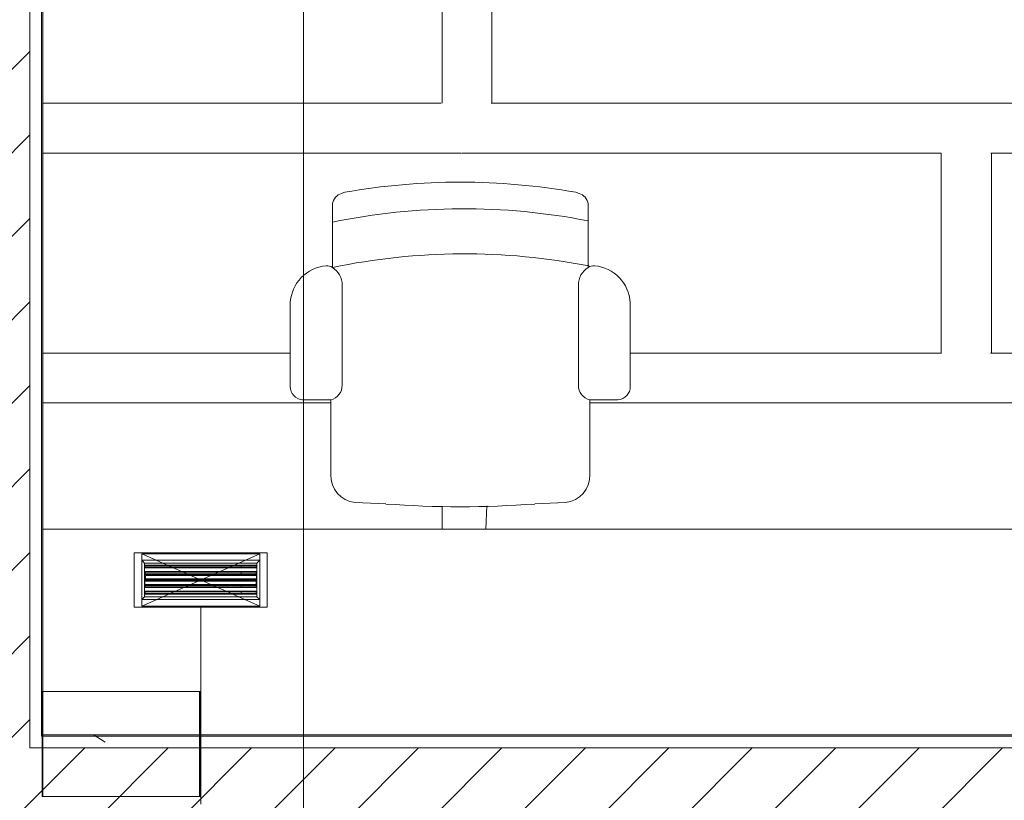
# Model space of a CAD drawing. Header units: metres. Extents: x 2.5 to 42.1, y -73.7 to -48.4.
# Tile 13 of 256: x 5.5 to 7.4, y -68 to -66.5. Entities that reach past the tile are written whole.
import ezdxf

# ---------------------------------------------------------------- set-up
doc = ezdxf.new("R2010")
doc.units = ezdxf.units.M
for name, color, linetype, lineweight in [('A-COLS', 7, 'Continuous', 18), ('A-FLOR', 7, 'Continuous', 18), ('A-FLOR-PATT', 7, 'Continuous', 18), ('A-WALL', 7, 'Continuous', 18), ('A-WALL-PATT', 7, 'Continuous', 18), ('G-ANNO-SYMB', 7, 'Continuous', 9), ('G-IMPT', 7, 'Continuous', 18), ('I-FURN', 7, 'Continuous', 18), ('M-HVAC-DUCT-ANNO', 7, 'Continuous', 18), ('S-COLS', 7, 'Continuous', 18)]:
    doc.layers.add(name, color=color, linetype=linetype, lineweight=lineweight)
doc.layers.add('M-HVAC-CDFF-IDEN', color=1, linetype='Continuous', lineweight=9, true_color=0xff0000)
pattern_1 = [(50, (21.555, -62.929), (0.546555, -0.047815), [0.05715, -0.62865]), (355, (21.555, -62.929), (-0.105728, 0.573166), [0.04572, -0.50292]), (100.451, (21.601, -62.933), (0.440828, 0.525349), [0.04857, -0.53427]), (46.184, (21.555, -62.776), (0.813237, -0.12613), [0.08573, -0.94298]), (96.636, (21.623, -62.787), (0.712212, 0.742287), [0.07286, -0.80141]), (351.184, (21.555, -62.776), (0.712217, 0.742274), [0.06858, -0.75438]), (21, (21.631, -62.814), (0.454846, -0.306795), [0.05715, -0.62865]), (326, (21.631, -62.814), (0.185405, 0.55256), [0.04572, -0.50292]), (71.451, (21.669, -62.84), (0.640251, 0.245763), [0.04857, -0.53427]), (37.5, (21.555, -62.929), (0.009261, 0.2536672), [0.02515, -0.47168, 0.02515, -0.48539, -0.50482]), (37.5, (21.555, -62.929), (0.009261, 0.2536672), [-1.007, 0.02515, -0.47968]), (7.5, (21.555, -62.929), (0.2004558, 0.300546), [0.02515, -0.26594, 0.02515, -0.46025, -0.1924]), (7.5, (21.555, -62.929), (0.2004558, 0.300546), [-0.77648, 0.02515, -0.16726]), (327.5, (21.385, -62.929), (0.4067682, -0.0171882), [0.02515, -0.16535, 0.02515, -0.56921, -0.78867]), (327.5, (21.385, -62.929), (0.4067682, -0.0171882), [-0.78486, 0.02515, -0.76352]), (317.5, (21.309, -62.929), (0.444383, 0.0762794), [0.02515, -0.2225, 0.02515, -0.36957, -0.56007]), (317.5, (21.309, -62.929), (0.444383, 0.0762794), [-0.64237, 0.02515, -0.53492])]
pattern_2 = [(45, (21.555, -62.929), (-0.0795495, 0.0795495), [])]

# ---------------------------------------------------------------- blocks, each defined once
blk = doc.blocks.new('CADEIRA GIRATÓRIA OPERACIONAL COM BRAÇO - High Back Fully Upholstered-1902043-TÉRREO _0_32m')
at = {"layer": 'I-FURN', "color": 253, "true_color": 0xaaaaaa}
for p, q in [((-0.2439, 0.4559), (-0.2439, 0.5772)), ((0.2439, 0.5772), (0.2439, 0.4559)), ((-0.2252, 0.2315), (-0.2252, 0.4225)), ((0.2252, 0.2315), (0.2252, 0.4225)), ((-0.3242, 0.2293), (-0.3242, 0.3887)), ((0.3242, 0.3887), (0.3242, 0.2293)), ((-0.2469, 0.2036), (-0.3007, 0.2036)), ((-0.2469, 0.0612), (-0.2469, 0.2036)), ((0.2469, 0.2036), (0.2469, 0.0612)), ((0.3007, 0.2036), (0.2469, 0.2036)), ((-0.1421, 0.0052), (-0.2007, 0.0078)), ((0.2007, 0.0078), (0.1421, 0.0052))]:
    blk.add_line(p, q, dxfattribs=at)
for centre, radius, start, end in [((0, -0.6572), 1.2757, 80.0509, 99.9491), ((-0.2192, 0.5734), 0.0249, 107.2911, 171.2069), ((-0.1985, 0.5252), 0.0773, 106.4694, 111.3458), ((0.1985, 0.5252), 0.0773, 68.6542, 73.5306), ((0.2192, 0.5734), 0.0249, 8.7931, 72.7089), ((0.0063, -0.6682), 1.236, 78.9173, 101.6771), ((0.0083, -0.7541), 1.236, 78.9173, 101.7706), ((-0.2492, 0.3843), 0.0751, 95.2194, 176.6169), ((-0.2543, 0.4408), 0.0184, 55.2455, 95.2194), ((-0.2643, 0.4225), 0.0391, 0, 58.5107), ((0.2643, 0.4225), 0.0391, 121.4893, 180), ((0.2543, 0.4408), 0.0184, 84.7806, 124.7545), ((0.2543, 0.4408), 0.0184, 84.7806, 124.7545), ((0.2492, 0.3843), 0.0751, 3.3831, 84.7806), ((-0.2983, 0.2293), 0.0259, 180, 264.7241), ((-0.2539, 0.2315), 0.0287, 284.0881, 0), ((0.2539, 0.2315), 0.0287, 180, 255.9119), ((0.2983, 0.2293), 0.0259, 275.2759, 0), ((-0.195, 0.0595), 0.052, 178.1312, 263.7247), ((0.195, 0.0595), 0.052, 276.2753, 1.8688), ((0, 1.953), 1.953, 265.8275, 274.1725)]:
    blk.add_arc(centre, radius, start, end, dxfattribs=at)
blk = doc.blocks.new('4 GRE - ESCOLA DE CINEMA E AUDIOVISUAL CINE REX R07_rvt-1-TÉRREO _0_32m')
at = {"layer": 'A-FLOR-PATT', "true_color": 0xededed}
h = blk.add_hatch(dxfattribs=at)
h.set_pattern_fill('FP_8', style=0, pattern_type=2)
h.set_pattern_definition([(90, (21.612, -62.872), (-1.905, 1.905), [0.381, -1.524]), (0, (21.612, -62.491), (1.905, 1.905), [1.81, -0.09525]), (270, (23.422, -62.491), (1.905, -1.905), [0.381, -1.524]), (180, (23.422, -62.872), (-1.905, -1.905), [1.81, -0.09525]), (0, (21.555, -62.395), (1.905, 1.905), [0.9144, -0.9906]), (90, (22.469, -62.395), (-1.905, 1.905), [0.381, -1.524]), (180, (22.469, -62.014), (-1.905, -1.905), [0.9144, -0.9906]), (180, (23.46, -62.395), (-1.905, -1.905), [0.89535, -1.01]), (90, (22.565, -62.395), (-1.905, 1.905), [0.381, -1.524]), (0, (22.565, -62.014), (1.905, 1.905), [0.89535, -1.01]), (0, (21.593, -61.919), (1.905, 1.905), [1.829, -0.0762]), (90, (23.422, -61.919), (-1.905, 1.905), [0.381, -1.524]), (180, (23.422, -61.538), (-1.905, -1.905), [1.81, -0.09525]), (267.138, (21.612, -61.538), (1.90474425, 36.19504143), [0.38148, -37.766]), (90, (22.565, -61.443), (-1.905, 1.905), [0.381, -1.524]), (180, (23.46, -61.443), (-1.905, -1.905), [0.89535, -1.01]), (90, (22.469, -61.443), (-1.905, 1.905), [0.381, -1.524]), (0, (21.555, -61.443), (1.905, 1.905), [0.9144, -0.9906]), (0, (22.565, -61.062), (1.905, 1.905), [0.89535, -1.01]), (180, (22.469, -61.062), (-1.905, -1.905), [0.9144, -0.9906])])
h.paths.add_polyline_path([(5.5187, -67.491), (9.0907, -67.491), (9.0907, -65.8504), (7.576, -65.8504), (7.576, -66.1123), (7.5566, -66.1132), (7.5566, -66.1138), (6.8453, -66.113), (6.8453, -66.1123), (6.826, -66.1123), (6.826, -65.8504), (6.7187, -65.8504), (6.6627, -65.9473), (6.6068, -65.8504), (5.5187, -65.8504), (5.5187, -67.403)])
h.paths.add_polyline_path([(6.3146, -67.4481), (6.114, -67.4402), (6.1014, -67.4372), (6.09, -67.4312), (6.0804, -67.4226), (6.0732, -67.4119), (6.0689, -67.3997), (6.0677, -67.3869), (6.0677, -67.2445), (6.014, -67.2445), (6.0077, -67.2431), (6.0021, -67.2403), (5.9972, -67.2362), (5.9936, -67.231), (5.9913, -67.225), (5.9905, -67.2187), (5.9905, -67.0593), (5.9936, -67.0419), (6.0007, -67.0256), (6.0115, -67.0115), (6.0253, -67.0003), (6.0436, -66.9922), (6.0586, -66.989), (6.0629, -66.9891), (6.0677, -66.9905), (6.0708, -66.9922), (6.0708, -66.8708), (6.0722, -66.8655), (6.0748, -66.8606), (6.0784, -66.8564), (6.0829, -66.8531), (6.0942, -66.8487), (6.204, -66.8343), (6.3146, -66.8295), (6.4253, -66.8343), (6.5382, -66.8497), (6.5463, -66.8531), (6.5508, -66.8564), (6.5544, -66.8606), (6.557, -66.8655), (6.5585, -66.8708), (6.5585, -66.9922), (6.5623, -66.9902), (6.5664, -66.9891), (6.5706, -66.989), (6.588, -66.9927), (6.604, -67.0003), (6.6178, -67.0115), (6.6285, -67.0256), (6.6356, -67.0419), (6.6388, -67.0593), (6.638, -67.225), (6.6357, -67.231), (6.632, -67.2362), (6.6272, -67.2403), (6.6215, -67.2431), (6.6153, -67.2445), (6.5616, -67.2445), (6.5616, -67.3869), (6.5592, -67.403), (6.5561, -67.4119), (6.5489, -67.4226), (6.5393, -67.4312), (6.5278, -67.4372), (6.5153, -67.4402), (6.4567, -67.4429)])
h.paths.add_polyline_path([(6.8453, -65.9975), (6.8453, -65.9974), (6.826, -65.9975)])
at = {"layer": 'A-WALL-PATT', "true_color": 0xd4d4d4}
h = blk.add_hatch(dxfattribs=at)
h.set_pattern_fill('FP_10', color=254, style=0, pattern_type=2)
h.set_pattern_definition(pattern_2)
h.paths.add_polyline_path([(5.4937, -71.4969), (5.4937, -70.6559), (5.0437, -70.6559), (5.0437, -71.4969)])
h.paths.add_polyline_path([(5.4937, -69.1513), (5.4937, -65.395), (5.0437, -65.395), (5.0437, -69.1513)])
h.paths.add_polyline_path([(5.4937, -64.0919), (5.4937, -62.8833), (5.0437, -62.8833), (5.0437, -64.0919)])
h.paths.add_polyline_path([(5.0437, -59.6037), (5.4937, -59.6037), (5.4937, -58.6419), (5.0437, -58.6419), (5.0437, -59.479)])
h.paths.add_polyline_path([(5.0437, -57.3419), (5.4937, -57.3419), (5.4937, -53.5315), (5.0437, -53.5315), (5.0437, -56.3093)])
h.paths.add_polyline_path([(5.4937, -51.8615), (5.4937, -50.5965), (5.0437, -50.5965), (5.0437, -51.8615)])
h = blk.add_hatch(dxfattribs=at)
h.set_pattern_fill('FP_9', color=254, style=0, pattern_type=2)
h.set_pattern_definition(pattern_1)
h.paths.add_polyline_path([(5.5173, -71.4719), (5.5177, -71.1726), (5.5187, -71.1726), (5.5187, -70.9944), (5.5162, -70.9944), (5.5162, -71.4719)])
h.paths.add_polyline_path([(5.5187, -70.8994), (5.5187, -70.6559), (5.5162, -70.6559), (5.5162, -70.8994)])
h.paths.add_polyline_path([(5.5187, -69.1513), (5.5187, -68.3801), (5.5162, -68.3801), (5.5162, -69.1513)])
h.paths.add_polyline_path([(5.5187, -67.8851), (5.5187, -65.8479), (5.5162, -65.8479), (5.5162, -67.8851)])
h.paths.add_polyline_path([(5.5162, -65.6329), (5.5187, -65.6329), (5.5187, -65.395), (5.5162, -65.395)])
h.paths.add_polyline_path([(5.5187, -64.0919), (5.5187, -62.8833), (5.5162, -62.8833), (5.5162, -64.0919)])
h.paths.add_polyline_path([(5.5162, -59.6037), (5.5187, -59.6037), (5.5187, -58.6419), (5.5162, -58.6419), (5.5162, -59.479)])
h.paths.add_polyline_path([(5.5187, -57.3419), (5.5187, -54.839), (5.5162, -54.839), (5.5162, -57.3419)])
h.paths.add_polyline_path([(5.5187, -54.344), (5.5187, -54.34), (5.5162, -54.34), (5.5162, -54.344)])
h.paths.add_polyline_path([(5.5187, -54.3315), (5.5187, -53.5315), (5.5162, -53.5315), (5.5162, -54.3315)])
h.paths.add_polyline_path([(5.5187, -51.8615), (5.5187, -51.3455), (5.5173, -51.3455), (5.5173, -51.069), (5.5162, -51.069), (5.5162, -51.8615)])
h = blk.add_hatch(dxfattribs=at)
h.set_pattern_fill('FP_9', color=254, style=0, pattern_type=2)
h.set_pattern_definition(pattern_1)
h.paths.add_polyline_path([(8.9665, -67.8851), (9.0932, -67.8851), (9.0932, -67.8826), (5.5187, -67.8826), (5.5187, -67.8851), (8.6568, -67.8851)])
h.paths.add_polyline_path([(9.2407, -67.8851), (9.2407, -67.8826), (9.2382, -67.8826), (9.2382, -67.8851)])
h = blk.add_hatch(dxfattribs=at)
h.set_pattern_fill('FP_10', color=254, style=0, pattern_type=2)
h.set_pattern_definition(pattern_2)
h.paths.add_polyline_path([(5.4937, -68.3576), (9.2407, -68.3576), (9.2407, -67.9076), (5.4937, -67.9076), (5.4937, -68.1955)])
h.paths.add_polyline_path([(11.2223, -68.3576), (11.2448, -68.3576), (11.2448, -67.9076), (11.2198, -67.9076), (11.2198, -68.3576)])
at = {"layer": 'S-COLS', "true_color": 0xaaaaaa}
h = blk.add_hatch(dxfattribs=at)
h.set_pattern_fill('FP_9', color=253, style=0, pattern_type=2)
h.set_pattern_definition(pattern_1)
h.paths.add_polyline_path([(5.5173, -68.0004), (5.8173, -68.0004), (5.8173, -67.8004), (5.5173, -67.8004)])
at = {"layer": 'A-FLOR', "color": 253, "true_color": 0xaaaaaa}
blk.add_line((9.0907, -67.491), (5.5187, -67.491), dxfattribs=at)
at = {"layer": 'A-WALL', "color": 253, "true_color": 0xaaaaaa}
for p, q in [((5.4937, -65.8254), (5.4937, -67.9076)), ((5.5162, -65.8479), (5.5162, -67.8851)), ((5.5187, -67.8826), (5.5187, -65.8504)), ((5.5162, -67.8851), (5.5187, -67.8851)), ((9.0907, -67.8826), (5.5187, -67.8826)), ((5.5187, -67.8851), (9.0932, -67.8851)), ((5.4937, -67.9076), (5.5162, -67.9076)), ((5.5162, -67.9076), (5.5187, -67.9076)), ((5.5187, -67.9076), (9.1157, -67.9076))]:
    blk.add_line(p, q, dxfattribs=at)
at = {"layer": 'S-COLS', "color": 253, "true_color": 0xaaaaaa}
for p, q in [((5.8173, -67.8004), (5.5173, -67.8004)), ((5.5173, -67.8004), (5.5173, -68.0004)), ((5.8173, -68.0004), (5.8173, -67.8004)), ((5.5173, -68.0004), (5.8173, -68.0004))]:
    blk.add_line(p, q, dxfattribs=at)
at = {"layer": 'I-FURN', "color": 253, "lineweight": 18, "true_color": 0xaaaaaa}
blk.add_blockref('CADEIRA GIRATÓRIA OPERACIONAL COM BRAÇO - High Back Fully Upholstered-1902043-TÉRREO _0_32m', (6.3146, -67.4481), dxfattribs=at)
blk = doc.blocks.new('Family - P40-299322-TÉRREO _0_32m')
at = {"layer": 'S-COLS', "color": 253, "true_color": 0xaaaaaa}
for p, q in [((0.15, 0.1), (-0.15, 0.1)), ((-0.15, 0.1), (-0.15, -0.1)), ((0.15, -0.1), (0.15, 0.1)), ((-0.15, -0.1), (0.15, -0.1))]:
    blk.add_line(p, q, dxfattribs=at)
blk = doc.blocks.new('Family - P40-301314-TÉRREO _0_32m')
at = {"layer": 'S-COLS', "color": 253, "true_color": 0xaaaaaa}
for p, q in [((0.15, 0.1), (-0.15, 0.1)), ((-0.15, 0.1), (-0.15, -0.1)), ((0.15, -0.1), (0.15, 0.1)), ((-0.15, -0.1), (0.15, -0.1))]:
    blk.add_line(p, q, dxfattribs=at)
blk = doc.blocks.new('ESTRUTURAL CINE REX _011_IFC-1-TÉRREO _0_32m')
at = {"layer": 'A-COLS', "color": 253, "lineweight": 18, "true_color": 0xaaaaaa}
blk.add_blockref('Family - P40-301314-TÉRREO _0_32m', (5.6686, -67.9004), dxfattribs=at)
at = {"layer": 'S-COLS', "color": 253, "lineweight": 18, "true_color": 0xaaaaaa}
blk.add_blockref('Family - P40-299322-TÉRREO _0_32m', (5.6686, -67.9004), dxfattribs=at)
blk = doc.blocks.new('AH-0-AG 225x75 - TROX_AH-0-AG_225x75_dxf_QMODEL_916299a9_f66b_46ba_af9d_4a70e7dbf2f8-V97-TÉRREO _0_32m')
at = {"layer": 'G-IMPT', "color": 21, "true_color": 0xffaaaa}
for p, q in [((-0.127, -0.052), (-0.127, 0.052)), ((-0.127, 0.052), (0.127, 0.052)), ((-0.127, -0.052), (-0.127, 0.052)), ((-0.127, 0.052), (0.127, 0.052)), ((0.127, -0.052), (0.127, 0.052)), ((0.127, -0.052), (0.127, 0.052)), ((-0.1125, 0.0375), (-0.107, 0.032)), ((-0.1125, -0.0375), (-0.1125, 0.0375)), ((-0.1125, 0.0375), (0.1125, 0.0375)), ((-0.1125, -0.0375), (-0.1125, 0.0375)), ((-0.1125, 0.0375), (-0.107, 0.032)), ((-0.107, -0.032), (-0.107, 0.032)), ((-0.107, -0.032), (-0.107, 0.032)), ((-0.107, 0.032), (0.107, 0.032)), ((-0.106, 0.027), (-0.106, 0.0257)), ((0.106, 0.027), (-0.106, 0.027)), ((-0.106, 0.0257), (-0.106, 0.0227)), ((-0.106, 0.0257), (0.106, 0.0257)), ((-0.106, 0.0215), (-0.106, 0.0227)), ((-0.106, 0.0227), (0.106, 0.0227)), ((-0.106, 0.0215), (0.106, 0.0215)), ((-0.077, 0.0257), (-0.077, 0.0227)), ((0.106, 0.027), (0.106, 0.0257)), ((0.106, 0.0257), (0.106, 0.0227)), ((0.106, 0.0215), (0.106, 0.0227)), ((0.1125, 0.0375), (0.107, 0.032)), ((0.1125, 0.0375), (0.107, 0.032)), ((0.107, -0.032), (0.107, 0.032)), ((0.107, -0.032), (0.107, 0.032)), ((0.1125, -0.0375), (0.1125, 0.0375)), ((0.1125, -0.0375), (0.1125, 0.0375)), ((-0.1065, 0.0025), (-0.1065, 0.0025)), ((-0.1065, 0.0025), (-0.1065, 0.0023)), ((0.1065, 0.0025), (-0.1065, 0.0025)), ((0.1065, 0.0025), (-0.1065, 0.0025)), ((-0.1065, 0.0023), (-0.1065, 0.0021)), ((0.1065, 0.0023), (-0.1065, 0.0023)), ((-0.1065, 0.0021), (-0.1065, 0.0018)), ((0.1065, 0.0021), (-0.1065, 0.0021)), ((-0.1065, 0.0018), (-0.1065, 0.0014)), ((0.1065, 0.0018), (-0.1065, 0.0018)), ((-0.1065, 0.0014), (-0.1065, 0.001)), ((0.1065, 0.0014), (-0.1065, 0.0014)), ((-0.1065, 0.001), (-0.1065, 0.0005)), ((0.1065, 0.001), (-0.1065, 0.001)), ((-0.1065, 0.0005), (-0.1065, 0)), ((0.1065, 0.0005), (-0.1065, 0.0005)), ((-0.1065, 0), (-0.1065, -0.0005)), ((0.1065, 0), (-0.1065, 0)), ((-0.106, 0.0145), (-0.106, 0.0132)), ((0.106, 0.0145), (-0.106, 0.0145)), ((-0.106, 0.0132), (-0.106, 0.0103)), ((-0.106, 0.0132), (0.106, 0.0132)), ((-0.106, 0.009), (-0.106, 0.0103)), ((-0.106, 0.0103), (0.106, 0.0103)), ((-0.106, 0.009), (0.106, 0.009)), ((-0.1055, 0.0087), (0.1065, 0.0087)), ((-0.1055, 0.0087), (-0.1055, 0.0023)), ((-0.077, 0.0132), (-0.077, 0.0103)), ((0.106, 0.0145), (0.106, 0.0132)), ((0.106, 0.0132), (0.106, 0.0103)), ((0.106, 0.009), (0.106, 0.0103)), ((0.1065, 0.0087), (0.1065, 0.0023)), ((0.1065, 0.0025), (0.1065, 0.0025)), ((0.1065, 0.0025), (0.1065, 0.0023)), ((0.1065, 0.0023), (0.1065, 0.0021)), ((0.1065, 0.0021), (0.1065, 0.0018)), ((0.1065, 0.0018), (0.1065, 0.0014)), ((0.1065, 0.0014), (0.1065, 0.001)), ((0.1065, 0.001), (0.1065, 0.0005)), ((0.1065, 0.0005), (0.1065, 0)), ((0.1065, 0), (0.1065, -0.0005)), ((-0.1065, -0.0005), (-0.1065, -0.001)), ((0.1065, -0.0005), (-0.1065, -0.0005)), ((-0.1065, -0.001), (-0.1065, -0.0014)), ((0.1065, -0.001), (-0.1065, -0.001)), ((-0.1065, -0.0014), (-0.1065, -0.0018)), ((0.1065, -0.0014), (-0.1065, -0.0014)), ((-0.1065, -0.0018), (-0.1065, -0.0021)), ((0.1065, -0.0018), (-0.1065, -0.0018)), ((-0.1065, -0.002), (0.1055, -0.002)), ((-0.1065, -0.002), (-0.1065, -0.0087)), ((0.1065, -0.0025), (-0.1065, -0.0025)), ((-0.1065, -0.0087), (0.1055, -0.0087)), ((-0.106, -0.0105), (-0.106, -0.0118)), ((0.106, -0.0105), (-0.106, -0.0105)), ((-0.106, -0.0118), (-0.106, -0.0148)), ((-0.106, -0.0118), (0.106, -0.0118)), ((-0.106, -0.016), (-0.106, -0.0148)), ((-0.106, -0.0148), (0.106, -0.0148)), ((-0.106, -0.016), (0.106, -0.016)), ((-0.077, -0.0118), (-0.077, -0.0148)), ((0.1055, -0.002), (0.1055, -0.0087)), ((0.1065, -0.0021), (0.1055, -0.0021)), ((0.1065, -0.0023), (0.1055, -0.0023)), ((0.1065, -0.0025), (0.1055, -0.0025)), ((0.106, -0.0035), (0.106, -0.0023)), ((0.106, -0.0105), (0.106, -0.0118)), ((0.106, -0.0118), (0.106, -0.0148)), ((0.106, -0.016), (0.106, -0.0148)), ((0.1065, -0.0005), (0.1065, -0.001)), ((0.1065, -0.001), (0.1065, -0.0014)), ((0.1065, -0.0014), (0.1065, -0.0018)), ((0.1065, -0.0018), (0.1065, -0.0021)), ((0.1065, -0.0021), (0.1065, -0.0023)), ((0.1065, -0.0023), (0.1065, -0.0025)), ((0.1065, -0.0025), (0.1065, -0.0025)), ((-0.107, -0.032), (-0.1125, -0.0375)), ((-0.107, -0.032), (-0.1125, -0.0375)), ((-0.1125, -0.0375), (0.1125, -0.0375)), ((-0.107, -0.032), (0.107, -0.032)), ((-0.106, -0.023), (-0.106, -0.0243)), ((0.106, -0.023), (-0.106, -0.023)), ((-0.106, -0.0243), (-0.106, -0.0272)), ((-0.106, -0.0243), (0.106, -0.0243)), ((-0.106, -0.0285), (-0.106, -0.0272)), ((-0.106, -0.0272), (0.106, -0.0272)), ((-0.106, -0.0285), (0.106, -0.0285)), ((-0.077, -0.0243), (-0.077, -0.0272)), ((0.106, -0.023), (0.106, -0.0243)), ((0.106, -0.0243), (0.106, -0.0272)), ((0.106, -0.0285), (0.106, -0.0272)), ((0.107, -0.032), (0.1125, -0.0375)), ((0.107, -0.032), (0.1125, -0.0375)), ((-0.127, -0.052), (0.127, -0.052)), ((0.127, -0.052), (-0.127, -0.052)), ((-0.055, -0.0376), (0.049, -0.0376)), ((0.049, -0.0376), (-0.055, -0.0376)), ((-0.049, -0.0377), (-0.0512, -0.0377)), ((-0.049, -0.0377), (-0.0512, -0.0377)), ((-0.0512, -0.0377), (-0.0495, -0.0377)), ((-0.0512, -0.0377), (-0.0495, -0.0377)), ((-0.0476, -0.0377), (-0.0495, -0.0377)), ((-0.0476, -0.0377), (-0.0495, -0.0377)), ((-0.0474, -0.0377), (-0.0476, -0.0377)), ((-0.0474, -0.0377), (-0.0476, -0.0377)), ((-0.0474, -0.0377), (-0.0462, -0.0377)), ((-0.0462, -0.0377), (-0.0474, -0.0377)), ((-0.0445, -0.0377), (-0.0433, -0.0377)), ((-0.0433, -0.0377), (-0.0445, -0.0377)), ((-0.0418, -0.0377), (-0.0407, -0.0377)), ((-0.0407, -0.0377), (-0.0418, -0.0377)), ((-0.0407, -0.0377), (-0.0377, -0.0377)), ((-0.0407, -0.0377), (-0.0377, -0.0377)), ((-0.0377, -0.0377), (-0.0365, -0.0377)), ((-0.0365, -0.0377), (-0.0377, -0.0377)), ((-0.0349, -0.0377), (-0.0337, -0.0377)), ((-0.0337, -0.0377), (-0.0349, -0.0377)), ((-0.0337, -0.0377), (-0.031, -0.0377)), ((-0.0337, -0.0377), (-0.0337, -0.0377)), ((-0.031, -0.0377), (-0.0337, -0.0377)), ((-0.0337, -0.0377), (-0.0337, -0.0377)), ((-0.031, -0.0377), (-0.031, -0.0377)), ((-0.031, -0.0377), (-0.031, -0.0377)), ((-0.0299, -0.0377), (-0.031, -0.0377)), ((-0.031, -0.0377), (-0.0299, -0.0377)), ((-0.0283, -0.0377), (-0.0277, -0.0377)), ((-0.0283, -0.0377), (-0.0283, -0.0377)), ((-0.0277, -0.0377), (-0.0283, -0.0377)), ((-0.0283, -0.0377), (-0.0283, -0.0377)), ((-0.0283, -0.0377), (-0.028, -0.0377)), ((-0.0283, -0.0377), (-0.028, -0.0377)), ((-0.0276, -0.0377), (-0.028, -0.0377)), ((-0.0276, -0.0377), (-0.028, -0.0377)), ((-0.0277, -0.0377), (-0.0271, -0.0377)), ((-0.0271, -0.0377), (-0.0277, -0.0377)), ((-0.0276, -0.0377), (-0.0272, -0.0377)), ((-0.0272, -0.0377), (-0.0276, -0.0377)), ((-0.0272, -0.0377), (-0.0269, -0.0377)), ((-0.0269, -0.0377), (-0.0272, -0.0377)), ((-0.0271, -0.0377), (-0.0265, -0.0377)), ((-0.0265, -0.0377), (-0.0271, -0.0377)), ((-0.0269, -0.0377), (-0.0265, -0.0377)), ((-0.0265, -0.0377), (-0.0269, -0.0377)), ((-0.0265, -0.0377), (-0.0262, -0.0377)), ((-0.0265, -0.0377), (-0.0259, -0.0377)), ((-0.0259, -0.0377), (-0.0265, -0.0377)), ((-0.0262, -0.0377), (-0.0265, -0.0377)), ((-0.0262, -0.0377), (-0.0258, -0.0377)), ((-0.0258, -0.0377), (-0.0262, -0.0377)), ((-0.0259, -0.0377), (-0.0253, -0.0377)), ((-0.0253, -0.0377), (-0.0259, -0.0377)), ((-0.0258, -0.0377), (-0.0255, -0.0377)), ((-0.0255, -0.0377), (-0.0258, -0.0377)), ((-0.0255, -0.0377), (-0.0253, -0.0377)), ((-0.0253, -0.0377), (-0.0255, -0.0377)), ((-0.0253, -0.0377), (-0.0247, -0.0377)), ((-0.0253, -0.0377), (-0.025, -0.0377)), ((-0.025, -0.0377), (-0.0253, -0.0377)), ((-0.0247, -0.0377), (-0.0253, -0.0377)), ((-0.025, -0.0377), (-0.0249, -0.0377)), ((-0.0249, -0.0377), (-0.025, -0.0377)), ((-0.0249, -0.0377), (-0.0248, -0.0377)), ((-0.0248, -0.0377), (-0.0249, -0.0377)), ((-0.0248, -0.0377), (-0.0247, -0.0377)), ((-0.0247, -0.0377), (-0.0248, -0.0377)), ((-0.0247, -0.0377), (-0.0243, -0.0377)), ((-0.0243, -0.0377), (-0.0247, -0.0377)), ((-0.0243, -0.0377), (-0.0239, -0.0377)), ((-0.0239, -0.0377), (-0.0243, -0.0377)), ((-0.0239, -0.0377), (-0.0236, -0.0377)), ((-0.0236, -0.0377), (-0.0239, -0.0377)), ((-0.0236, -0.0377), (-0.0234, -0.0377)), ((-0.0234, -0.0377), (-0.0236, -0.0377)), ((-0.0234, -0.0377), (-0.0234, -0.0377)), ((-0.0234, -0.0377), (-0.0234, -0.0377)), ((-0.0191, -0.0377), (-0.0218, -0.0377)), ((-0.0191, -0.0377), (-0.0218, -0.0377)), ((-0.0191, -0.0377), (-0.0218, -0.0377)), ((-0.0191, -0.0377), (-0.0218, -0.0377)), ((-0.0191, -0.0377), (-0.0218, -0.0377)), ((-0.0191, -0.0377), (-0.0218, -0.0377)), ((-0.0191, -0.0377), (-0.018, -0.0377)), ((-0.018, -0.0377), (-0.0191, -0.0377)), ((-0.0165, -0.0377), (-0.0145, -0.0377)), ((-0.0145, -0.0377), (-0.0165, -0.0377)), ((-0.0145, -0.0377), (-0.0133, -0.0377)), ((-0.0145, -0.0377), (-0.0145, -0.0377)), ((-0.0133, -0.0377), (-0.0145, -0.0377)), ((-0.0133, -0.0377), (-0.0113, -0.0377)), ((-0.0133, -0.0377), (-0.0113, -0.0377)), ((-0.0133, -0.0377), (-0.0133, -0.0377)), ((-0.0117, -0.0377), (-0.0118, -0.0377)), ((-0.0118, -0.0377), (-0.0117, -0.0377)), ((-0.0115, -0.0377), (-0.0117, -0.0377)), ((-0.0117, -0.0377), (-0.0115, -0.0377)), ((-0.0112, -0.0377), (-0.0115, -0.0377)), ((-0.0115, -0.0377), (-0.0112, -0.0377)), ((-0.0107, -0.0377), (-0.0112, -0.0377)), ((-0.0112, -0.0377), (-0.0107, -0.0377)), ((-0.011, -0.0377), (-0.0111, -0.0377)), ((-0.0111, -0.0377), (-0.011, -0.0377)), ((-0.0108, -0.0377), (-0.011, -0.0377)), ((-0.011, -0.0377), (-0.0108, -0.0377)), ((-0.0106, -0.0377), (-0.0108, -0.0377)), ((-0.0108, -0.0377), (-0.0106, -0.0377)), ((-0.0101, -0.0377), (-0.0107, -0.0377)), ((-0.0107, -0.0377), (-0.0101, -0.0377)), ((-0.0101, -0.0377), (-0.0106, -0.0377)), ((-0.0106, -0.0377), (-0.0102, -0.0377)), ((-0.0102, -0.0377), (-0.0097, -0.0377)), ((-0.0092, -0.0377), (-0.0101, -0.0377)), ((-0.0087, -0.0377), (-0.0101, -0.0377)), ((-0.0101, -0.0377), (-0.0097, -0.0377)), ((-0.0095, -0.0377), (-0.0101, -0.0377)), ((-0.0101, -0.0377), (-0.0095, -0.0377)), ((-0.0098, -0.0377), (-0.0099, -0.0377)), ((-0.0099, -0.0377), (-0.0099, -0.0377)), ((-0.0099, -0.0377), (-0.0098, -0.0377)), ((-0.0097, -0.0377), (-0.0098, -0.0377)), ((-0.0098, -0.0377), (-0.0097, -0.0377)), ((-0.0096, -0.0377), (-0.0097, -0.0377)), ((-0.0097, -0.0377), (-0.0096, -0.0377)), ((-0.0092, -0.0377), (-0.0097, -0.0377)), ((-0.0097, -0.0377), (-0.0092, -0.0377)), ((-0.0094, -0.0377), (-0.0096, -0.0377)), ((-0.0096, -0.0377), (-0.0094, -0.0377)), ((-0.0088, -0.0377), (-0.0095, -0.0377)), ((-0.0095, -0.0377), (-0.0088, -0.0377)), ((-0.0092, -0.0377), (-0.0094, -0.0377)), ((-0.0094, -0.0377), (-0.0091, -0.0377)), ((-0.0086, -0.0377), (-0.0092, -0.0377)), ((-0.0092, -0.0377), (-0.0086, -0.0377)), ((-0.0091, -0.0377), (-0.0089, -0.0377)), ((-0.0088, -0.0377), (-0.0089, -0.0377)), ((-0.0089, -0.0377), (-0.0089, -0.0377)), ((-0.0089, -0.0377), (-0.0088, -0.0377)), ((-0.0089, -0.0377), (-0.0086, -0.0377)), ((-0.0086, -0.0377), (-0.0088, -0.0377)), ((-0.0088, -0.0377), (-0.0087, -0.0377)), ((-0.008, -0.0377), (-0.0088, -0.0377)), ((-0.008, -0.0377), (-0.0088, -0.0377)), ((-0.0087, -0.0377), (-0.0085, -0.0377)), ((-0.0075, -0.0377), (-0.0087, -0.0377)), ((-0.0086, -0.0377), (-0.0083, -0.0377)), ((-0.0086, -0.0377), (-0.0083, -0.0377)), ((-0.0086, -0.0377), (-0.0075, -0.0377)), ((-0.008, -0.0377), (-0.0086, -0.0377)), ((-0.008, -0.0377), (-0.0086, -0.0377)), ((-0.0085, -0.0377), (-0.0083, -0.0377)), ((-0.0085, -0.0377), (-0.0075, -0.0377)), ((-0.0075, -0.0377), (-0.0083, -0.0377)), ((-0.008, -0.0377), (-0.0074, -0.0377)), ((-0.0073, -0.0377), (-0.008, -0.0377)), ((-0.0074, -0.0377), (-0.008, -0.0377)), ((-0.0073, -0.0377), (-0.008, -0.0377)), ((-0.0075, -0.0377), (-0.0065, -0.0377)), ((-0.0075, -0.0377), (-0.0075, -0.0377)), ((-0.0065, -0.0377), (-0.0075, -0.0377)), ((-0.0074, -0.0377), (-0.0069, -0.0377)), ((-0.0069, -0.0377), (-0.0074, -0.0377)), ((-0.0073, -0.0377), (-0.0066, -0.0377)), ((-0.0066, -0.0377), (-0.0073, -0.0377)), ((-0.0069, -0.0377), (-0.0063, -0.0377)), ((-0.0063, -0.0377), (-0.0069, -0.0377)), ((-0.0066, -0.0377), (-0.0059, -0.0377)), ((-0.0059, -0.0377), (-0.0066, -0.0377)), ((-0.0063, -0.0377), (-0.0059, -0.0377)), ((-0.0059, -0.0377), (-0.0063, -0.0377)), ((-0.0059, -0.0377), (-0.0054, -0.0377)), ((-0.0059, -0.0377), (-0.0055, -0.0377)), ((-0.0055, -0.0377), (-0.0059, -0.0377)), ((-0.0054, -0.0377), (-0.0059, -0.0377)), ((-0.0055, -0.0377), (-0.0052, -0.0377)), ((-0.0052, -0.0377), (-0.0055, -0.0377)), ((-0.0054, -0.0377), (-0.0049, -0.0377)), ((-0.0049, -0.0377), (-0.0054, -0.0377)), ((-0.0052, -0.0377), (-0.005, -0.0377)), ((-0.005, -0.0377), (-0.0052, -0.0377)), ((-0.005, -0.0377), (-0.005, -0.0377)), ((-0.005, -0.0377), (-0.005, -0.0377)), ((-0.0049, -0.0377), (-0.0045, -0.0377)), ((-0.0045, -0.0377), (-0.0049, -0.0377)), ((-0.0045, -0.0377), (-0.0011, -0.0377)), ((-0.0011, -0.0377), (-0.0045, -0.0377)), ((-0.0045, -0.0377), (-0.0043, -0.0377)), ((-0.0043, -0.0377), (-0.0045, -0.0377)), ((-0.0011, -0.0377), (-0.0043, -0.0377)), ((0.0039, -0.0377), (-0.0043, -0.0377)), ((-0.0043, -0.0377), (-0.0042, -0.0377)), ((-0.0042, -0.0377), (-0.0043, -0.0377)), ((-0.0037, -0.0377), (-0.0003, -0.0377)), ((-0.0003, -0.0377), (-0.0037, -0.0377)), ((-0.0029, -0.0377), (0.0005, -0.0377)), ((0.0005, -0.0377), (-0.0029, -0.0377)), ((0.0013, -0.0377), (-0.0022, -0.0377)), ((-0.0022, -0.0377), (0.0008, -0.0377)), ((0.0004, -0.0377), (-0.0015, -0.0377)), ((-0.0015, -0.0377), (-0.0001, -0.0377)), ((-0.0011, -0.0377), (0.0072, -0.0377)), ((0.0004, -0.0377), (-0.0001, -0.0377)), ((0.0013, -0.0377), (0.0008, -0.0377)), ((0.0015, -0.0377), (0.0049, -0.0377)), ((0.0049, -0.0377), (0.0015, -0.0377)), ((0.0019, -0.0377), (0.0041, -0.0377)), ((0.0019, -0.0377), (0.0024, -0.0377)), ((0.0023, -0.0377), (0.0057, -0.0377)), ((0.0057, -0.0377), (0.0023, -0.0377)), ((0.0041, -0.0377), (0.0024, -0.0377)), ((0.0031, -0.0377), (0.0065, -0.0377)), ((0.0065, -0.0377), (0.0031, -0.0377)), ((0.0072, -0.0377), (0.0039, -0.0377)), ((0.0075, -0.0377), (0.0074, -0.0377)), ((0.0074, -0.0377), (0.0075, -0.0377)), ((0.0079, -0.0377), (0.0075, -0.0377)), ((0.0075, -0.0377), (0.0079, -0.0377)), ((0.0085, -0.0377), (0.0079, -0.0377)), ((0.0079, -0.0377), (0.0085, -0.0377)), ((0.0093, -0.0377), (0.0085, -0.0377)), ((0.0085, -0.0377), (0.0093, -0.0377)), ((0.0103, -0.0377), (0.0093, -0.0377)), ((0.0093, -0.0377), (0.0103, -0.0377)), ((0.0115, -0.0377), (0.0103, -0.0377)), ((0.0103, -0.0377), (0.0115, -0.0377)), ((0.0107, -0.0377), (0.0106, -0.0377)), ((0.0106, -0.0377), (0.0107, -0.0377)), ((0.0109, -0.0377), (0.0107, -0.0377)), ((0.0107, -0.0377), (0.0109, -0.0377)), ((0.0112, -0.0377), (0.0109, -0.0377)), ((0.0109, -0.0377), (0.0112, -0.0377)), ((0.0116, -0.0377), (0.0112, -0.0377)), ((0.0112, -0.0377), (0.0116, -0.0377)), ((0.0127, -0.0377), (0.0115, -0.0377)), ((0.0115, -0.0377), (0.0127, -0.0377)), ((0.0121, -0.0377), (0.0116, -0.0377)), ((0.0116, -0.0377), (0.0121, -0.0377)), ((0.0127, -0.0377), (0.0121, -0.0377)), ((0.0121, -0.0377), (0.0127, -0.0377)), ((0.014, -0.0377), (0.0127, -0.0377)), ((0.014, -0.0377), (0.0127, -0.0377)), ((0.0133, -0.0377), (0.0127, -0.0377)), ((0.0127, -0.0377), (0.0133, -0.0377)), ((0.014, -0.0377), (0.0133, -0.0377)), ((0.014, -0.0377), (0.0133, -0.0377)), ((0.014, -0.0377), (0.0146, -0.0377)), ((0.0152, -0.0377), (0.014, -0.0377)), ((0.0146, -0.0377), (0.014, -0.0377)), ((0.0152, -0.0377), (0.014, -0.0377)), ((0.0146, -0.0377), (0.0152, -0.0377)), ((0.0152, -0.0377), (0.0146, -0.0377)), ((0.0152, -0.0377), (0.0165, -0.0377)), ((0.0152, -0.0377), (0.0158, -0.0377)), ((0.0158, -0.0377), (0.0152, -0.0377)), ((0.0165, -0.0377), (0.0152, -0.0377)), ((0.0158, -0.0377), (0.0163, -0.0377)), ((0.0163, -0.0377), (0.0158, -0.0377)), ((0.0163, -0.0377), (0.0167, -0.0377)), ((0.0167, -0.0377), (0.0163, -0.0377)), ((0.0165, -0.0377), (0.0176, -0.0377)), ((0.0176, -0.0377), (0.0165, -0.0377)), ((0.0167, -0.0377), (0.0171, -0.0377)), ((0.0171, -0.0377), (0.0167, -0.0377)), ((0.0171, -0.0377), (0.0172, -0.0377)), ((0.0172, -0.0377), (0.0171, -0.0377)), ((0.0172, -0.0377), (0.0173, -0.0377)), ((0.0173, -0.0377), (0.0172, -0.0377)), ((0.0176, -0.0377), (0.0186, -0.0377)), ((0.0186, -0.0377), (0.0176, -0.0377)), ((0.0186, -0.0377), (0.0194, -0.0377)), ((0.0194, -0.0377), (0.0186, -0.0377)), ((0.0194, -0.0377), (0.02, -0.0377)), ((0.02, -0.0377), (0.0194, -0.0377)), ((0.02, -0.0377), (0.0204, -0.0377)), ((0.0204, -0.0377), (0.02, -0.0377)), ((0.0204, -0.0377), (0.0205, -0.0377)), ((0.0205, -0.0377), (0.0204, -0.0377)), ((0.0242, -0.0377), (0.0216, -0.0377)), ((0.0256, -0.0377), (0.0216, -0.0377)), ((0.0224, -0.0377), (0.0222, -0.0377)), ((0.0222, -0.0377), (0.0223, -0.0377)), ((0.0223, -0.0377), (0.0224, -0.0377)), ((0.0227, -0.0377), (0.0224, -0.0377)), ((0.0224, -0.0377), (0.0227, -0.0377)), ((0.0231, -0.0377), (0.0227, -0.0377)), ((0.0227, -0.0377), (0.0231, -0.0377)), ((0.0236, -0.0377), (0.0231, -0.0377)), ((0.0231, -0.0377), (0.0237, -0.0377)), ((0.0242, -0.0377), (0.0236, -0.0377)), ((0.0237, -0.0377), (0.0243, -0.0377)), ((0.0243, -0.0377), (0.025, -0.0377)), ((0.0251, -0.0377), (0.025, -0.0377)), ((0.025, -0.0377), (0.025, -0.0377)), ((0.025, -0.0377), (0.025, -0.0377)), ((0.025, -0.0377), (0.025, -0.0377)), ((0.025, -0.0377), (0.0252, -0.0377)), ((0.025, -0.0377), (0.0258, -0.0377)), ((0.0253, -0.0377), (0.0251, -0.0377)), ((0.0252, -0.0377), (0.0253, -0.0377)), ((0.0255, -0.0377), (0.0253, -0.0377)), ((0.0253, -0.0377), (0.0255, -0.0377)), ((0.0257, -0.0377), (0.0255, -0.0377)), ((0.0255, -0.0377), (0.0258, -0.0377)), ((0.0288, -0.0377), (0.0256, -0.0377)), ((0.0257, -0.0377), (0.0266, -0.0377)), ((0.0258, -0.0377), (0.026, -0.0377)), ((0.0258, -0.0377), (0.0266, -0.0377)), ((0.026, -0.0377), (0.0263, -0.0377)), ((0.0263, -0.0377), (0.0266, -0.0377)), ((0.0266, -0.0377), (0.0288, -0.0377)), ((0.0266, -0.0377), (0.0288, -0.0377)), ((0.0288, -0.0377), (0.0266, -0.0377)), ((0.0288, -0.0377), (0.0316, -0.0377)), ((0.0316, -0.0377), (0.0288, -0.0377)), ((0.034, -0.0377), (0.0372, -0.0377)), ((0.0372, -0.0377), (0.034, -0.0377)), ((0.0372, -0.0377), (0.0405, -0.0377)), ((0.0405, -0.0377), (0.0372, -0.0377)), ((0.0405, -0.0377), (0.0437, -0.0377)), ((0.0405, -0.0377), (0.0437, -0.0377))]:
    blk.add_line(p, q, dxfattribs=at)
blk = doc.blocks.new('AH-0-AG 225x75 - TROX_AH-0-AG_225x75_dxf-V98-TÉRREO _0_32m')
blk.add_blockref('AH-0-AG 225x75 - TROX_AH-0-AG_225x75_dxf_QMODEL_916299a9_f66b_46ba_af9d_4a70e7dbf2f8-V97-TÉRREO _0_32m', (0, 0))
blk = doc.blocks.new('AH-0-AG 225x75 - AE-1066923-TÉRREO _0_32m')
blk.add_blockref('AH-0-AG 225x75 - TROX_AH-0-AG_225x75_dxf-V98-TÉRREO _0_32m', (0, 0))

msp = doc.modelspace()

# ---------------------------------------------------------------- linework, layer by layer
at = {"layer": 'G-ANNO-SYMB'}
msp.add_line((6.0158, -50.4561), (6.0158, -72.716), dxfattribs=at)
at = {"layer": 'M-HVAC-CDFF-IDEN'}
msp.add_line((5.8196, -67.6397), (5.8196, -68.0147), dxfattribs=at)
at = {"layer": 'M-HVAC-DUCT-ANNO', "color": 96, "true_color": 0x008000}
for p, q in [((5.7071, -67.6377), (5.7071, -67.5377)), ((5.7071, -67.5377), (5.9321, -67.5377)), ((5.7071, -67.5377), (5.9321, -67.6377)), ((5.9321, -67.5377), (5.7071, -67.6377)), ((5.9321, -67.5377), (5.9321, -67.6377)), ((5.9321, -67.6377), (5.7071, -67.6377))]:
    msp.add_line(p, q, dxfattribs=at)

# ---------------------------------------------------------------- block references
at = {"lineweight": 5}
for name in ['4 GRE - ESCOLA DE CINEMA E AUDIOVISUAL CINE REX R07_rvt-1-TÉRREO _0_32m', 'ESTRUTURAL CINE REX _011_IFC-1-TÉRREO _0_32m']:
    msp.add_blockref(name, (0, 0), dxfattribs=at)
at = {"layer": 'G-IMPT', "color": 21, "true_color": 0xffaaaa, "rotation": 180}
msp.add_blockref('AH-0-AG 225x75 - AE-1066923-TÉRREO _0_32m', (5.8196, -67.5877), dxfattribs=at)

doc.saveas('drawing.dxf')
